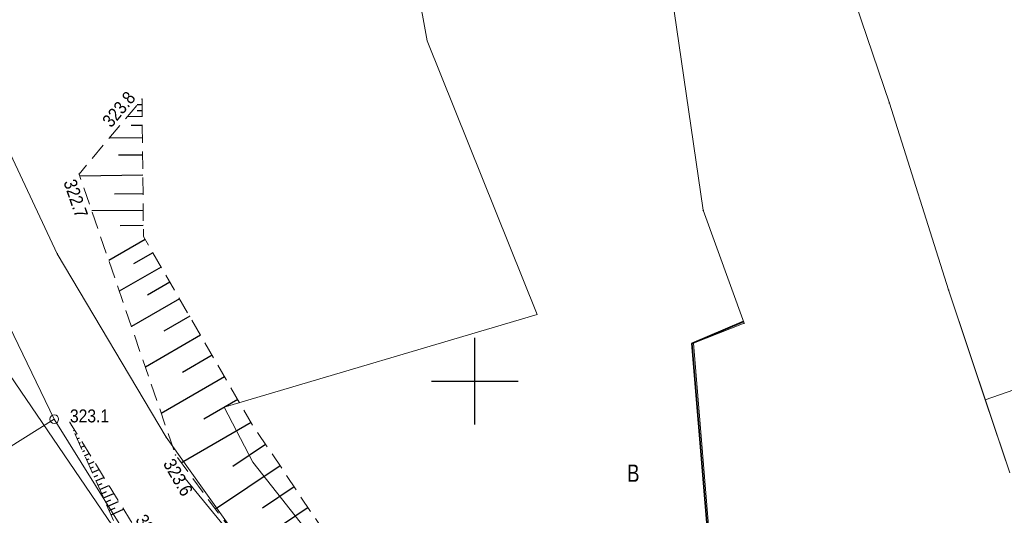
# Model space of a CAD drawing. Header units: metres. Extents: x 7423100 to 7431699, y 5527887 to 5533362.
# Tile 103 of 114: x 7428324 to 7428381, y 5529942 to 5529971. Entities that reach past the tile are written whole.
import ezdxf

# ---------------------------------------------------------------- set-up
doc = ezdxf.new("R2010")
doc.units = ezdxf.units.M
doc.header["$MEASUREMENT"] = 0
for name, pattern in [('1.0_0.5', [1.5, 1, -0.5]), ('219-500', [0]), ('suep_nn_500', [0])]:
    doc.linetypes.add(name, pattern=pattern)
doc.layers.get('0').update_dxf_attribs({"color": 2, "linetype": 'CONTINUOUS', "lineweight": 5})
for name, color, linetype in [('000 Inne (niezydentyfikowane)', 7, 'CONTINUOUS'), ('202-punkt graniczny', 7, 'CONTINUOUS'), ('203-punkt graniczny', 7, 'CONTINUOUS'), ('210-oznaczenie konturu użytku gruntowego', 7, 'CONTINUOUS'), ('217-kontur klasyfikacyjny', 7, 'CONTINUOUS'), ('218-kontur użytku gruntowego', 7, 'CONTINUOUS'), ('219-działka ewidencyjna', 7, 'CONTINUOUS'), ('ogrodzenie trwałe', 7, 'CONTINUOUS'), ('pikieta naturalna', 7, 'CONTINUOUS'), ('pikieta naturalna-Atr2', 7, 'CONTINUOUS'), ('przewód elektroenergetyczny niskiego napięcia', 7, 'CONTINUOUS'), ('przewód telekomunikacyjny podziemny', 7, 'CONTINUOUS'), ('skarpa nieumocniona', 7, 'CONTINUOUS'), ('Wstawianie ramki sekcyjnej z opisem', 7, 'CONTINUOUS')]:
    doc.layers.add(name, color=color, linetype=linetype)
doc.styles.get("Standard").update_dxf_attribs({"font": 'Working1250.shx', "width": 0.75})
doc.linetypes.add('902-500', pattern='A,3.75,0,[1,ksztalty.shx,S=0.5,R=0,X=0,Y=0],3.75', length=7.5)

# ---------------------------------------------------------------- blocks, each defined once
blk = doc.blocks.new('202')
at = {"color": 0, "linetype": 'Continuous', "lineweight": 0}
blk.add_circle((0, 0), 0.25, dxfattribs=at)
blk = doc.blocks.new('203')
at = {"linetype": 'Continuous', "lineweight": 0}
h = blk.add_hatch(color=0, dxfattribs=at)
edge = h.paths.add_edge_path()
edge.add_arc((0, 0), 0.045, 0, 360)
blk = doc.blocks.new('PW01')
at = {"linetype": 'Continuous', "lineweight": 13}
h = blk.add_hatch(color=0, dxfattribs=at)
edge = h.paths.add_edge_path()
edge.add_arc((0, 0), 0.045, 0, 360)
blk = doc.blocks.new('RAMKA500K')
at = {"color": 0}
for p, q in [((350, 197.5), (350, 202.5)), ((347.5, 200), (352.5, 200))]:
    blk.add_line(p, q, dxfattribs=at)

msp = doc.modelspace()

# ---------------------------------------------------------------- linework, layer by layer
at = {"layer": '000 Inne (niezydentyfikowane)', "color": 7, "linetype": 'Continuous', "lineweight": 25, "flags": 128}
for points in [[(7428330.81, 5529965.96), (7428330.53, 5529965.96)], [(7428330.82, 5529965.62), (7428330.53, 5529965.62)], [(7428330.82, 5529965.28), (7428329.95, 5529965.27)], [(7428330.83, 5529964.77), (7428330.18, 5529964.76)], [(7428330.83, 5529964.05), (7428328.91, 5529964.03)], [(7428330.84, 5529963.06), (7428329.46, 5529963.05)], [(7428330.85, 5529961.89), (7428327.22, 5529961.85)], [(7428330.87, 5529960.82), (7428329.22, 5529960.81)], [(7428330.87, 5529959.86), (7428327.91, 5529959.83)], [(7428330.88, 5529958.99), (7428329.55, 5529958.97)], [(7428330.99, 5529958.19), (7428328.89, 5529956.97)], [(7428331.43, 5529957.42), (7428330.31, 5529956.77)], [(7428331.91, 5529956.59), (7428329.5, 5529955.2)], [(7428332.42, 5529955.71), (7428331.13, 5529954.96)], [(7428332.97, 5529954.76), (7428330.2, 5529953.16)], [(7428333.56, 5529953.75), (7428332.07, 5529952.89)], [(7428334.18, 5529952.66), (7428331, 5529950.82)], [(7428334.86, 5529951.5), (7428333.15, 5529950.51)], [(7428335.57, 5529950.25), (7428331.92, 5529948.14)], [(7428336.33, 5529948.94), (7428334.38, 5529947.81)], [(7428337.1, 5529947.61), (7428333.08, 5529945.28)], [(7428326.85, 5529947.16), (7428326.92, 5529947.19)], [(7428326.96, 5529946.92), (7428327.01, 5529946.94)], [(7428327.07, 5529946.68), (7428327.2, 5529946.73)], [(7428327.18, 5529946.43), (7428327.26, 5529946.47)], [(7428337.94, 5529946.35), (7428336.05, 5529945.08)], [(7428327.29, 5529946.19), (7428327.48, 5529946.27)], [(7428327.39, 5529945.94), (7428327.51, 5529945.99)], [(7428327.5, 5529945.7), (7428327.76, 5529945.82)], [(7428327.61, 5529945.46), (7428327.76, 5529945.52)], [(7428327.72, 5529945.21), (7428328.05, 5529945.36)], [(7428327.83, 5529944.97), (7428328.01, 5529945.05)], [(7428327.94, 5529944.72), (7428328.33, 5529944.9)], [(7428328.05, 5529944.48), (7428328.26, 5529944.57)], [(7428338.77, 5529945.12), (7428335.04, 5529942.62)], [(7428328.15, 5529944.24), (7428328.61, 5529944.44)], [(7428328.26, 5529943.99), (7428328.51, 5529944.1)], [(7428328.37, 5529943.75), (7428328.9, 5529943.98)], [(7428328.48, 5529943.5), (7428328.76, 5529943.63)], [(7428328.59, 5529943.26), (7428329.18, 5529943.52)], [(7428339.58, 5529943.9), (7428337.75, 5529942.67)], [(7428328.7, 5529943.02), (7428329.01, 5529943.15)], [(7428328.8, 5529942.77), (7428329.46, 5529943.06)], [(7428328.91, 5529942.53), (7428329.26, 5529942.68)], [(7428329.02, 5529942.29), (7428329.74, 5529942.61)], [(7428340.39, 5529942.7), (7428336.77, 5529940.27)]]:
    msp.add_lwpolyline(points, dxfattribs=at)
at = {"layer": '217-kontur klasyfikacyjny', "color": 92, "linetype": 'Continuous', "lineweight": 18, "flags": 128}
for points in [[(7428347.26, 5529969.65), (7428346.11, 5529976.01)], [(7428371.01, 5529974.68), (7428373.92, 5529966.06)], [(7428319.78, 5529970.43), (7428325.92, 5529957.36)], [(7428353.61, 5529953.86), (7428347.26, 5529969.65)], [(7428373.92, 5529966.06), (7428377.33, 5529955.27)], [(7428325.75, 5529947.81), (7428320.29, 5529959.1)], [(7428325.92, 5529957.36), (7428332.21, 5529946.76)], [(7428377.33, 5529955.27), (7428379.45, 5529948.93)], [(7428335.54, 5529948.5), (7428353.61, 5529953.86)], [(7428379.45, 5529948.93), (7428393.82, 5529953.94)], [(7428337.2, 5529945.32), (7428335.54, 5529948.5)], [(7428325.75, 5529947.81), (7428277.23, 5529917.33)], [(7428277.23, 5529917.33), (7428325.75, 5529947.81)], [(7428330.5, 5529940.14), (7428325.75, 5529947.81)], [(7428332.21, 5529946.76), (7428340.45, 5529935.19)], [(7428347.83, 5529931.84), (7428337.2, 5529945.32)]]:
    msp.add_lwpolyline(points, dxfattribs=at)
at = {"layer": '218-kontur użytku gruntowego', "color": 3, "linetype": 'Continuous', "lineweight": 18, "flags": 128}
for points in [[(7428347.26, 5529969.65), (7428346.11, 5529976.01)], [(7428346.11, 5529976.01), (7428347.26, 5529969.65)], [(7428373.92, 5529966.06), (7428371.01, 5529974.68)], [(7428325.92, 5529957.36), (7428319.78, 5529970.43)], [(7428319.78, 5529970.43), (7428325.92, 5529957.36)], [(7428353.61, 5529953.86), (7428347.26, 5529969.65)], [(7428347.26, 5529969.65), (7428353.61, 5529953.86)], [(7428377.33, 5529955.27), (7428373.92, 5529966.06)], [(7428320.29, 5529959.1), (7428325.75, 5529947.81)], [(7428325.75, 5529947.81), (7428320.29, 5529959.1)], [(7428332.21, 5529946.76), (7428325.92, 5529957.36)], [(7428325.92, 5529957.36), (7428332.21, 5529946.76)], [(7428379.45, 5529948.93), (7428377.33, 5529955.27)], [(7428335.54, 5529948.5), (7428353.61, 5529953.86)], [(7428353.61, 5529953.86), (7428335.54, 5529948.5)], [(7428380.87, 5529944.71), (7428379.45, 5529948.93)], [(7428337.2, 5529945.32), (7428335.54, 5529948.5)], [(7428335.54, 5529948.5), (7428337.2, 5529945.32)], [(7428325.75, 5529947.81), (7428277.23, 5529917.33)], [(7428277.23, 5529917.33), (7428325.75, 5529947.81)], [(7428325.75, 5529947.81), (7428330.5, 5529940.14)], [(7428330.5, 5529940.14), (7428325.75, 5529947.81)], [(7428340.45, 5529935.19), (7428332.21, 5529946.76)], [(7428332.21, 5529946.76), (7428340.45, 5529935.19)], [(7428347.83, 5529931.84), (7428337.2, 5529945.32)], [(7428337.2, 5529945.32), (7428347.83, 5529931.84)]]:
    msp.add_lwpolyline(points, dxfattribs=at)
at = {"layer": '219-działka ewidencyjna', "color": 7, "linetype": '219-500', "lineweight": 18, "flags": 128}
for points in [[(7428371.01, 5529974.68), (7428373.92, 5529966.06)], [(7428361.5, 5529971.37), (7428363.18, 5529959.87)], [(7428319.78, 5529970.43), (7428325.92, 5529957.36)], [(7428373.92, 5529966.06), (7428377.33, 5529955.27)], [(7428363.18, 5529959.87), (7428365.54, 5529953.35)], [(7428325.75, 5529947.81), (7428320.29, 5529959.1)], [(7428325.92, 5529957.36), (7428332.21, 5529946.76)], [(7428377.33, 5529955.27), (7428380.87, 5529944.71)], [(7428365.54, 5529953.35), (7428362.62, 5529952.2)], [(7428362.62, 5529952.2), (7428363.77, 5529938.16)], [(7428330.5, 5529940.14), (7428325.75, 5529947.81)], [(7428332.21, 5529946.76), (7428340.45, 5529935.19)]]:
    msp.add_lwpolyline(points, dxfattribs=at)
at = {"layer": 'ogrodzenie trwałe', "color": 7, "linetype": '902-500', "lineweight": 35, "flags": 128}
msp.add_lwpolyline([(7428373.86, 5529912.89), (7428372.76, 5529915.3), (7428363.68, 5529938.37), (7428362.52, 5529952.17), (7428365.51, 5529953.44)], dxfattribs=at)
at = {"layer": 'przewód elektroenergetyczny niskiego napięcia', "color": 1, "linetype": 'suep_nn_500', "lineweight": 18, "flags": 128}
msp.add_lwpolyline([(7428311.63, 5529967.32), (7428339.72, 5529926.04)], dxfattribs=at)
at = {"layer": 'przewód telekomunikacyjny podziemny', "color": 30, "linetype": 'Continuous', "lineweight": 18, "flags": 128}
msp.add_lwpolyline([(7428333.29, 5529944.38), (7428339.97, 5529936.24), (7428341.46, 5529928.88), (7428347.79, 5529921.85), (7428355.06, 5529913.45), (7428360.07, 5529906.91)], dxfattribs=at)
at = {"layer": 'skarpa nieumocniona', "color": 7, "linetype": '1.0_0.5', "lineweight": 18, "flags": 128}
for points in [[(7428367.19, 5529912.24), (7428361.06, 5529917.84), (7428349.75, 5529929.18), (7428345.97, 5529934.44), (7428341.83, 5529940.55), (7428338.16, 5529946.02), (7428337.19, 5529947.46), (7428330.89, 5529958.36), (7428330.81, 5529966.29), (7428327.18, 5529961.96), (7428332.74, 5529945.74), (7428339.52, 5529936.54), (7428348.06, 5529927.32), (7428360.18, 5529917.02)], [(7428367.19, 5529912.24), (7428361.06, 5529917.84), (7428349.75, 5529929.18), (7428345.97, 5529934.44), (7428341.83, 5529940.55), (7428338.16, 5529946.02), (7428337.19, 5529947.46), (7428330.89, 5529958.36), (7428330.81, 5529966.29), (7428327.18, 5529961.96), (7428332.74, 5529945.74), (7428339.52, 5529936.54), (7428348.06, 5529927.32), (7428360.18, 5529917.02)], [(7428361.42, 5529909.7), (7428357.74, 5529913.42), (7428350.67, 5529919.91), (7428343.79, 5529926.23), (7428338.77, 5529930.96), (7428335.03, 5529934.46), (7428330.15, 5529941.95), (7428326.65, 5529947.62), (7428329.44, 5529941.34), (7428334.25, 5529933.96), (7428337.84, 5529930.31), (7428343.21, 5529925.38), (7428349.97, 5529919.13), (7428357, 5529912.58), (7428360.78, 5529909.03)], [(7428361.42, 5529909.7), (7428357.74, 5529913.42), (7428350.67, 5529919.91), (7428343.79, 5529926.23), (7428338.77, 5529930.96), (7428335.03, 5529934.46), (7428330.15, 5529941.95), (7428326.65, 5529947.62), (7428329.44, 5529941.34), (7428334.25, 5529933.96), (7428337.84, 5529930.31), (7428343.21, 5529925.38), (7428349.97, 5529919.13), (7428357, 5529912.58), (7428360.78, 5529909.03)]]:
    msp.add_lwpolyline(points, close=True, dxfattribs=at)

# ---------------------------------------------------------------- block references
at = {"layer": '202-punkt graniczny', "color": 7, "linetype": 'Continuous', "lineweight": 18}
msp.add_blockref('202', (7428325.75, 5529947.81), dxfattribs=at)
at = {"layer": '203-punkt graniczny', "color": 7, "linetype": 'Continuous', "lineweight": 18}
for p in [(7428373.92, 5529966.06), (7428363.18, 5529959.87), (7428325.92, 5529957.36), (7428377.33, 5529955.27), (7428365.54, 5529953.35), (7428362.62, 5529952.2), (7428332.21, 5529946.76)]:
    msp.add_blockref('203', p, dxfattribs=at)
at = {"layer": 'pikieta naturalna', "color": 7, "linetype": 'Continuous', "lineweight": 13}
for p in [(7428330.81, 5529966.29), (7428327.18, 5529961.96), (7428326.65, 5529947.62), (7428332.74, 5529945.74)]:
    msp.add_blockref('PW01', p, dxfattribs=at)
at = {"layer": 'Wstawianie ramki sekcyjnej z opisem', "color": 7, "linetype": 'Continuous', "lineweight": 13}
msp.add_blockref('RAMKA500K', (7428000, 5529750), dxfattribs=at)

# ---------------------------------------------------------------- texts
at = {"layer": '210-oznaczenie konturu użytku gruntowego', "color": 3, "linetype": 'Continuous', "lineweight": 18, "width": 0.79}
msp.add_text('B', height=1, dxfattribs=at).set_placement((7428358.8, 5529944.19))
at = {"layer": 'pikieta naturalna-Atr2', "color": 7, "width": 0.9}
for s, rotation, p in [('323.8', 50.026, (7428329.03, 5529964.6)), ('322.7', 288.921, (7428326.27, 5529961.5)), ('323.6', 300.027, (7428332, 5529945.24)), ('323.6', 303.086, (7428330.4, 5529941.99))]:
    msp.add_text(s, height=0.75, rotation=rotation, dxfattribs=at).set_placement(p)
msp.add_text('323.1', height=0.75, dxfattribs=at).set_placement((7428326.65, 5529947.62))

doc.saveas('drawing.dxf')
